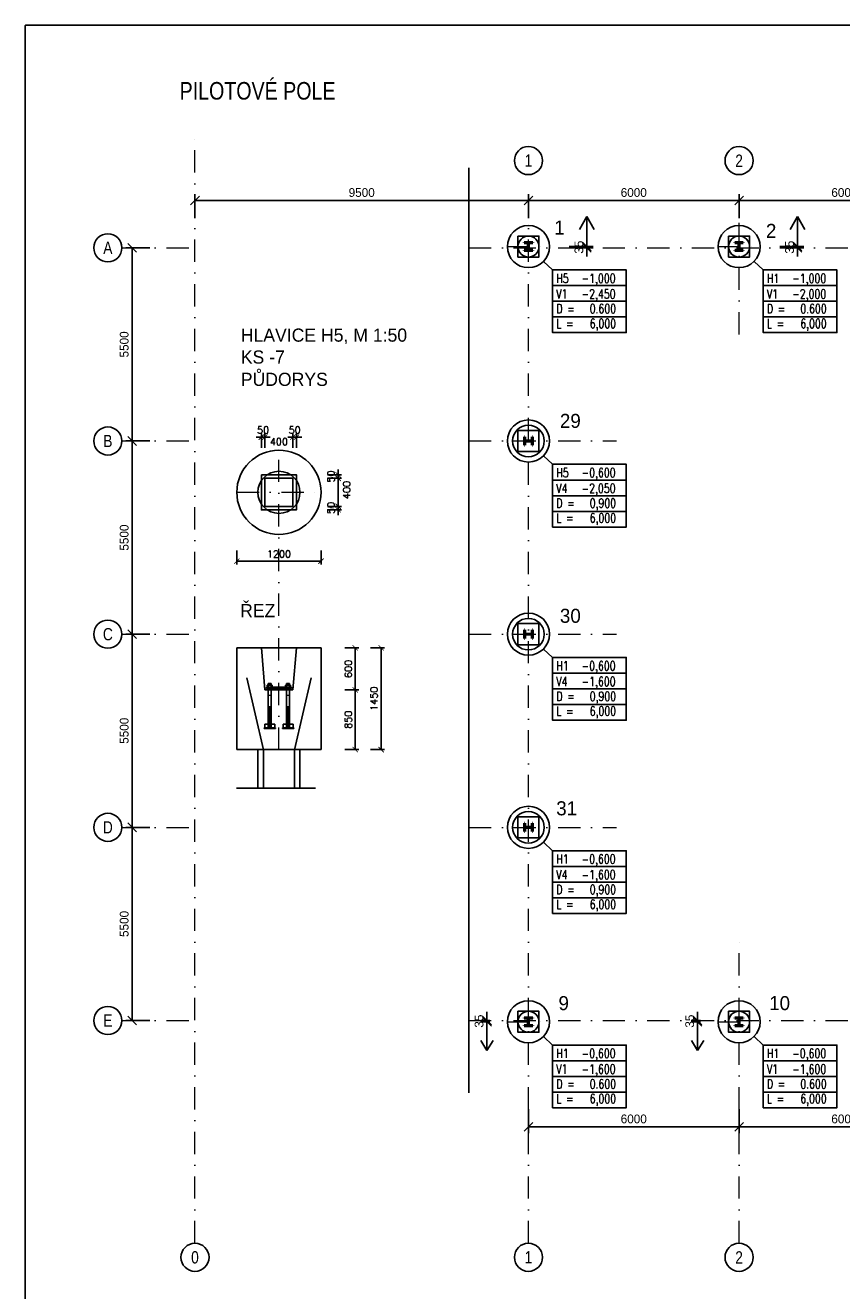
# Model space of a CAD drawing. Header units: millimetres. Extents: x -15255 to 382697, y -199968 to 116742.
# Tile 34 of 40: x 319697 to 342954, y -45090 to -9063. Entities that reach past the tile are written whole.
import ezdxf
from ezdxf.enums import TextEntityAlignment as Align

# ---------------------------------------------------------------- set-up
doc = ezdxf.new("R2010")
doc.units = ezdxf.units.MM
doc.header["$LTSCALE"] = 50
doc.linetypes.add('DASHDOT', pattern=[25.4, 12.7, -6.35, 0, -6.35])
for name, color, linetype in [('CISLA', 2, 'Continuous'), ('KOTY', 4, 'Continuous'), ('PILOTY', 2, 'Continuous'), ('POPIS', 6, 'Continuous')]:
    doc.layers.add(name, color=color, linetype=linetype)
for name, color, linetype, lineweight in [('CKKOTY', 3, 'Continuous', 25), ('CKKOTY_VYS', 3, 'Continuous', 25), ('CKRASTR', 1, 'DASHDOT', 18), ('CKRASTR_POPIS', 3, 'Continuous', 25), ('CSPROFILY_REZY', 4, 'Continuous', 50)]:
    doc.layers.add(name, color=color, linetype=linetype, lineweight=lineweight)
doc.styles.add('Arial', font='ARIAL.TTF', dxfattribs={"width": 0.8})
doc.styles.add('RomanS', font='romans.shx')
doc.dimstyles.new('CADKON', dxfattribs={"dimscale": 100, "dimtxt": 2.5, "dimasz": 2.5, "dimexe": 1.8, "dimexo": 5, "dimgap": 1, "dimtad": 1, "dimdec": 0, "dimrnd": 1, "dimtxsty": 'Standard', "dimblk1": 'OBLIQUE', "dimblk2": 'OBLIQUE', "dimsah": 1, "dimcen": 2.5, "dimclrd": 256, "dimadec": 1, "dimazin": 2, "dimtfac": 1, "dimtdec": 0, "dimtix": 1, "dimtmove": 2, "dimatfit": 3, "dimldrblk": 'OPEN30', "dimfxl": 0, "dimtolj": 1, "dimlwd": -1, "dimarcsym": 0})
doc.dimstyles.new('IN 1_100', dxfattribs={"dimscale": 100, "dimtxt": 2, "dimasz": 1.5, "dimexe": 1, "dimexo": 2, "dimgap": 1, "dimtad": 1, "dimdec": 0, "dimzin": 0, "dimdsep": 46, "dimtxsty": 'RomanS', "dimblk": 'ARCHTICK', "dimcen": 0.09, "dimclrd": 256, "dimclre": 256, "dimclrt": 7, "dimadec": 0, "dimazin": 0, "dimtfac": 1, "dimtdec": 0, "dimtix": 1, "dimtmove": 2, "dimatfit": 3, "dimfxl": 0, "dimtolj": 1, "dimtzin": 0, "dimarcsym": 0})

# ---------------------------------------------------------------- blocks, each defined once
blk = doc.blocks.new('_OBLIQUE')
at = {"color": 0, "linetype": 'ByBlock'}
blk.add_line((-0.5, -0.5), (0.5, 0.5), dxfattribs=at)
blk = doc.blocks.new('*D564')
at = {"layer": 'CKKOTY_VYS', "color": 0, "lineweight": -2}
for p, q in [((338931, -37398), (338669, -37398)), ((338931, -37433), (338669, -37433))]:
    blk.add_line(p, q, dxfattribs=at)
at = {"layer": 'CKKOTY_VYS'}
for p, q in [((338849, -37398), (338849, -37148)), ((338849, -37398), (338849, -37433)), ((338849, -37433), (338849, -37683))]:
    blk.add_line(p, q, dxfattribs=at)
at = {"layer": 'Defpoints', "color": 0}
for p in [(338849, -37433), (339431, -37398), (339431, -37433)]:
    blk.add_point(p, dxfattribs=at)
at = {"layer": 'CKKOTY_VYS', "xscale": 250, "yscale": 250, "zscale": 250}
for p, rotation in [((338849, -37398), 270), ((338849, -37433), 90)]:
    blk.add_blockref('_OBLIQUE', p, dxfattribs=dict(at, rotation=rotation))
at = {"layer": 'CKKOTY_VYS', "color": 0, "insert": (338624, -37415), "char_height": 250, "attachment_point": 5, "rotation": 90}
blk.add_mtext('\\A1;35', dxfattribs=at)
blk = doc.blocks.new('_Open30')
at = {"color": 0, "lineweight": -2}
for p, q in [((-1, 0.27), (0, 0)), ((0, 0), (-1, -0.27)), ((0, 0), (-1, 0))]:
    blk.add_line(p, q, dxfattribs=at)
blk = doc.blocks.new('*D585')
at = {"layer": 'CKKOTY_VYS', "color": 0, "lineweight": -2}
for p, q in [((332931, -37398), (332669, -37398)), ((332931, -37433), (332669, -37433))]:
    blk.add_line(p, q, dxfattribs=at)
at = {"layer": 'CKKOTY_VYS'}
for p, q in [((332849, -37398), (332849, -37148)), ((332849, -37398), (332849, -37433)), ((332849, -37433), (332849, -37683))]:
    blk.add_line(p, q, dxfattribs=at)
at = {"layer": 'Defpoints', "color": 0}
for p in [(332849, -37433), (333431, -37398), (333431, -37433)]:
    blk.add_point(p, dxfattribs=at)
at = {"layer": 'CKKOTY_VYS', "xscale": 250, "yscale": 250, "zscale": 250}
for p, rotation in [((332849, -37398), 270), ((332849, -37433), 90)]:
    blk.add_blockref('_OBLIQUE', p, dxfattribs=dict(at, rotation=rotation))
at = {"layer": 'CKKOTY_VYS', "color": 0, "insert": (332624, -37415), "char_height": 250, "attachment_point": 5, "rotation": 90}
blk.add_mtext('\\A1;35', dxfattribs=at)
blk = doc.blocks.new('*D557')
at = {"layer": 'CKKOTY_VYS'}
for p, q in [((341694, -15363), (341694, -15113)), ((341694, -15398), (341694, -15363)), ((341694, -15398), (341694, -15648))]:
    blk.add_line(p, q, dxfattribs=at)
at = {"layer": 'CKKOTY_VYS', "color": 0, "lineweight": -2}
for p, q in [((341194, -15363), (341874, -15363)), ((341194, -15398), (341874, -15398))]:
    blk.add_line(p, q, dxfattribs=at)
at = {"layer": 'Defpoints', "color": 0}
for p in [(340328, -15363), (340328, -15398), (341694, -15363)]:
    blk.add_point(p, dxfattribs=at)
at = {"layer": 'CKKOTY_VYS', "xscale": 250, "yscale": 250, "zscale": 250}
for p, rotation in [((341694, -15363), 270), ((341694, -15398), 90)]:
    blk.add_blockref('_OBLIQUE', p, dxfattribs=dict(at, rotation=rotation))
at = {"layer": 'CKKOTY_VYS', "color": 0, "insert": (341469, -15380), "char_height": 250, "attachment_point": 5, "rotation": 90}
blk.add_mtext('\\A1;35', dxfattribs=at)
blk = doc.blocks.new('*D584')
at = {"layer": 'CKKOTY_VYS'}
for p, q in [((335694, -15363), (335694, -15113)), ((335694, -15398), (335694, -15363)), ((335694, -15398), (335694, -15648))]:
    blk.add_line(p, q, dxfattribs=at)
at = {"layer": 'CKKOTY_VYS', "color": 0, "lineweight": -2}
for p, q in [((335194, -15363), (335874, -15363)), ((335194, -15398), (335874, -15398))]:
    blk.add_line(p, q, dxfattribs=at)
at = {"layer": 'Defpoints', "color": 0}
for p in [(333732, -15363), (334328, -15398), (335694, -15363)]:
    blk.add_point(p, dxfattribs=at)
at = {"layer": 'CKKOTY_VYS', "xscale": 250, "yscale": 250, "zscale": 250}
for p, rotation in [((335694, -15363), 270), ((335694, -15398), 90)]:
    blk.add_blockref('_OBLIQUE', p, dxfattribs=dict(at, rotation=rotation))
at = {"layer": 'CKKOTY_VYS', "color": 0, "insert": (335469, -15380), "char_height": 250, "attachment_point": 5, "rotation": 90}
blk.add_mtext('\\A1;35', dxfattribs=at)
blk = doc.blocks.new('*D553')
at = {"layer": 'CKKOTY', "color": 0, "lineweight": -2}
for p, q in [((323240, -15398), (322560, -15398)), ((323240, -20898), (322560, -20898))]:
    blk.add_line(p, q, dxfattribs=at)
at = {"layer": 'CKKOTY'}
blk.add_line((322740, -20898), (322740, -15398), dxfattribs=at)
at = {"layer": 'Defpoints', "color": 0}
for p in [(322740, -15398), (324230, -15398), (324230, -20898)]:
    blk.add_point(p, dxfattribs=at)
at = {"layer": 'CKKOTY', "xscale": 250, "yscale": 250, "zscale": 250}
for p, rotation in [((322740, -15398), 90), ((322740, -20898), 270)]:
    blk.add_blockref('_OBLIQUE', p, dxfattribs=dict(at, rotation=rotation))
at = {"layer": 'CKKOTY', "color": 0, "insert": (322515, -18148), "char_height": 250, "attachment_point": 5, "rotation": 90}
blk.add_mtext('\\A1;5500', dxfattribs=at)
blk = doc.blocks.new('_Open90')
at = {"color": 0, "lineweight": -2}
for p, q in [((0, 0), (-1, 0)), ((-0.5, 0.5), (0, 0)), ((0, 0), (-0.5, -0.5))]:
    blk.add_line(p, q, dxfattribs=at)
blk = doc.blocks.new('*D552')
at = {"layer": 'CKKOTY', "color": 0, "lineweight": -2}
for p, q in [((323240, -20898), (322560, -20898)), ((323240, -26398), (322560, -26398))]:
    blk.add_line(p, q, dxfattribs=at)
at = {"layer": 'CKKOTY'}
blk.add_line((322740, -26398), (322740, -20898), dxfattribs=at)
at = {"layer": 'Defpoints', "color": 0}
for p in [(322740, -20898), (324230, -20898), (324230, -26398)]:
    blk.add_point(p, dxfattribs=at)
at = {"layer": 'CKKOTY', "xscale": 250, "yscale": 250, "zscale": 250}
for p, rotation in [((322740, -20898), 90), ((322740, -26398), 270)]:
    blk.add_blockref('_OBLIQUE', p, dxfattribs=dict(at, rotation=rotation))
at = {"layer": 'CKKOTY', "color": 0, "insert": (322515, -23648), "char_height": 250, "attachment_point": 5, "rotation": 90}
blk.add_mtext('\\A1;5500', dxfattribs=at)
blk = doc.blocks.new('*D551')
at = {"layer": 'CKKOTY', "color": 0, "lineweight": -2}
for p, q in [((323240, -26398), (322560, -26398)), ((323240, -31898), (322560, -31898))]:
    blk.add_line(p, q, dxfattribs=at)
at = {"layer": 'CKKOTY'}
blk.add_line((322740, -31898), (322740, -26398), dxfattribs=at)
at = {"layer": 'Defpoints', "color": 0}
for p in [(322740, -26398), (324230, -26398), (324230, -31898)]:
    blk.add_point(p, dxfattribs=at)
at = {"layer": 'CKKOTY', "xscale": 250, "yscale": 250, "zscale": 250}
for p, rotation in [((322740, -26398), 90), ((322740, -31898), 270)]:
    blk.add_blockref('_OBLIQUE', p, dxfattribs=dict(at, rotation=rotation))
at = {"layer": 'CKKOTY', "color": 0, "insert": (322515, -29148), "char_height": 250, "attachment_point": 5, "rotation": 90}
blk.add_mtext('\\A1;5500', dxfattribs=at)
blk = doc.blocks.new('*D550')
at = {"layer": 'CKKOTY', "color": 0, "lineweight": -2}
for p, q in [((323240, -31898), (322560, -31898)), ((323240, -37398), (322560, -37398))]:
    blk.add_line(p, q, dxfattribs=at)
at = {"layer": 'CKKOTY'}
blk.add_line((322740, -37398), (322740, -31898), dxfattribs=at)
at = {"layer": 'Defpoints', "color": 0}
for p in [(322740, -31898), (324230, -31898), (324230, -37398)]:
    blk.add_point(p, dxfattribs=at)
at = {"layer": 'CKKOTY', "xscale": 250, "yscale": 250, "zscale": 250}
for p, rotation in [((322740, -31898), 90), ((322740, -37398), 270)]:
    blk.add_blockref('_OBLIQUE', p, dxfattribs=dict(at, rotation=rotation))
at = {"layer": 'CKKOTY', "color": 0, "insert": (322515, -34648), "char_height": 250, "attachment_point": 5, "rotation": 90}
blk.add_mtext('\\A1;5500', dxfattribs=at)
blk = doc.blocks.new('CK_S_EXT_HEAHEA240')
for p, q in [((-120, 115), (120, 115)), ((-120, 115), (-120, 103)), ((-120, 103), (-24.75, 103)), ((-3.75, -82), (-3.75, 82)), ((3.75, -82), (3.75, 82)), ((120, 103), (24.75, 103)), ((120, 115), (120, 103)), ((-120, -115), (-120, -103)), ((-120, -103), (-24.75, -103)), ((-120, -115), (120, -115)), ((120, -103), (24.75, -103)), ((120, -115), (120, -103))]:
    blk.add_line(p, q)
for centre, start, end in [((-24.75, 82), 0, 90), ((24.75, 82), 90, 180), ((-24.75, -82), 270, 0), ((24.75, -82), 180, 270)]:
    blk.add_arc(centre, 21, start, end)
blk = doc.blocks.new('*D544')
at = {"layer": 'CKKOTY', "color": 0, "lineweight": -2}
for p, q in [((340030, -39926), (340030, -40606)), ((346030, -39926), (346030, -40606))]:
    blk.add_line(p, q, dxfattribs=at)
at = {"layer": 'CKKOTY'}
blk.add_line((340030, -40426), (346030, -40426), dxfattribs=at)
at = {"layer": 'Defpoints', "color": 0}
for p in [(340030, -39236), (346030, -39236), (346030, -40426)]:
    blk.add_point(p, dxfattribs=at)
at = {"layer": 'CKKOTY', "xscale": 250, "yscale": 250, "zscale": 250, "rotation": 180}
blk.add_blockref('_OBLIQUE', (340030, -40426), dxfattribs=at)
at = {"layer": 'CKKOTY', "xscale": 250, "yscale": 250, "zscale": 250}
blk.add_blockref('_OBLIQUE', (346030, -40426), dxfattribs=at)
at = {"layer": 'CKKOTY', "color": 0, "insert": (343030, -40201), "char_height": 250, "attachment_point": 5}
blk.add_mtext('\\A1;6000', dxfattribs=at)
blk = doc.blocks.new('*D543')
at = {"layer": 'CKKOTY', "color": 0, "lineweight": -2}
for p, q in [((334030, -39926), (334030, -40606)), ((340030, -39926), (340030, -40606))]:
    blk.add_line(p, q, dxfattribs=at)
at = {"layer": 'CKKOTY'}
blk.add_line((334030, -40426), (340030, -40426), dxfattribs=at)
at = {"layer": 'Defpoints', "color": 0}
for p in [(334030, -39236), (340030, -39236), (340030, -40426)]:
    blk.add_point(p, dxfattribs=at)
at = {"layer": 'CKKOTY', "xscale": 250, "yscale": 250, "zscale": 250, "rotation": 180}
blk.add_blockref('_OBLIQUE', (334030, -40426), dxfattribs=at)
at = {"layer": 'CKKOTY', "xscale": 250, "yscale": 250, "zscale": 250}
blk.add_blockref('_OBLIQUE', (340030, -40426), dxfattribs=at)
at = {"layer": 'CKKOTY', "color": 0, "insert": (337030, -40201), "char_height": 250, "attachment_point": 5}
blk.add_mtext('\\A1;6000', dxfattribs=at)
blk = doc.blocks.new('*D542')
at = {"layer": 'CKKOTY', "color": 0, "lineweight": -2}
for p, q in [((324530, -14550), (324530, -13870)), ((334030, -14550), (334030, -13870))]:
    blk.add_line(p, q, dxfattribs=at)
at = {"layer": 'CKKOTY'}
blk.add_line((334030, -14050), (324530, -14050), dxfattribs=at)
at = {"layer": 'Defpoints', "color": 0}
for p in [(324530, -14050), (324530, -15148), (334030, -15148)]:
    blk.add_point(p, dxfattribs=at)
at = {"layer": 'CKKOTY', "xscale": 250, "yscale": 250, "zscale": 250, "rotation": 180}
blk.add_blockref('_OBLIQUE', (324530, -14050), dxfattribs=at)
at = {"layer": 'CKKOTY', "xscale": 250, "yscale": 250, "zscale": 250}
blk.add_blockref('_OBLIQUE', (334030, -14050), dxfattribs=at)
at = {"layer": 'CKKOTY', "color": 0, "insert": (329280, -13825), "char_height": 250, "attachment_point": 5}
blk.add_mtext('\\A1;9500', dxfattribs=at)
blk = doc.blocks.new('*D541')
at = {"layer": 'CKKOTY', "color": 0, "lineweight": -2}
for p, q in [((334030, -14550), (334030, -13870)), ((340030, -14550), (340030, -13870))]:
    blk.add_line(p, q, dxfattribs=at)
at = {"layer": 'CKKOTY'}
blk.add_line((340030, -14050), (334030, -14050), dxfattribs=at)
at = {"layer": 'Defpoints', "color": 0}
for p in [(334030, -14050), (334030, -15148), (340030, -15148)]:
    blk.add_point(p, dxfattribs=at)
at = {"layer": 'CKKOTY', "xscale": 250, "yscale": 250, "zscale": 250, "rotation": 180}
blk.add_blockref('_OBLIQUE', (334030, -14050), dxfattribs=at)
at = {"layer": 'CKKOTY', "xscale": 250, "yscale": 250, "zscale": 250}
blk.add_blockref('_OBLIQUE', (340030, -14050), dxfattribs=at)
at = {"layer": 'CKKOTY', "color": 0, "insert": (337030, -13825), "char_height": 250, "attachment_point": 5}
blk.add_mtext('\\A1;6000', dxfattribs=at)
blk = doc.blocks.new('*D540')
at = {"layer": 'CKKOTY', "color": 0, "lineweight": -2}
for p, q in [((340030, -14550), (340030, -13870)), ((346030, -14550), (346030, -13870))]:
    blk.add_line(p, q, dxfattribs=at)
at = {"layer": 'CKKOTY'}
blk.add_line((346030, -14050), (340030, -14050), dxfattribs=at)
at = {"layer": 'Defpoints', "color": 0}
for p in [(340030, -14050), (340030, -15148), (346030, -15148)]:
    blk.add_point(p, dxfattribs=at)
at = {"layer": 'CKKOTY', "xscale": 250, "yscale": 250, "zscale": 250, "rotation": 180}
blk.add_blockref('_OBLIQUE', (340030, -14050), dxfattribs=at)
at = {"layer": 'CKKOTY', "xscale": 250, "yscale": 250, "zscale": 250}
blk.add_blockref('_OBLIQUE', (346030, -14050), dxfattribs=at)
at = {"layer": 'CKKOTY', "color": 0, "insert": (343030, -13825), "char_height": 250, "attachment_point": 5}
blk.add_mtext('\\A1;6000', dxfattribs=at)
blk = doc.blocks.new('_ArchTick')
at = {"color": 0, "linetype": 'ByBlock', "const_width": 0.15}
blk.add_lwpolyline([(-0.5, -0.5), (0.5, 0.5)], dxfattribs=at)
blk = doc.blocks.new('*D627')
at = {"layer": 'Defpoints', "color": 0}
for p in [(328122, -26786), (327322, -27986), (329096, -27986)]:
    blk.add_point(p, dxfattribs=at)
at = {"layer": 'KOTY', "lineweight": -2}
for p, q in [((328796, -26786), (329196, -26786)), ((329096, -26786), (329096, -27986)), ((328796, -27986), (329196, -27986))]:
    blk.add_line(p, q, dxfattribs=at)
at = {"layer": 'KOTY', "lineweight": -2, "xscale": 150, "yscale": 150, "zscale": 150}
for p, rotation in [((329096, -26786), 90), ((329096, -27986), 270)]:
    blk.add_blockref('_ArchTick', p, dxfattribs=dict(at, rotation=rotation))
at = {"layer": 'KOTY', "color": 7, "insert": (328896, -27386), "char_height": 200, "attachment_point": 5, "rotation": 90, "style": 'RomanS'}
blk.add_mtext('\\A1;600', dxfattribs=at)
blk = doc.blocks.new('*D628')
at = {"layer": 'Defpoints', "color": 0}
for p in [(327322, -27986), (328122, -29686), (329096, -29686)]:
    blk.add_point(p, dxfattribs=at)
at = {"layer": 'KOTY', "lineweight": -2}
for p, q in [((328796, -27986), (329196, -27986)), ((329096, -27986), (329096, -29686)), ((328796, -29686), (329196, -29686))]:
    blk.add_line(p, q, dxfattribs=at)
at = {"layer": 'KOTY', "lineweight": -2, "xscale": 150, "yscale": 150, "zscale": 150}
for p, rotation in [((329096, -27986), 90), ((329096, -29686), 270)]:
    blk.add_blockref('_ArchTick', p, dxfattribs=dict(at, rotation=rotation))
at = {"layer": 'KOTY', "color": 7, "insert": (328896, -28836), "char_height": 200, "attachment_point": 5, "rotation": 90, "style": 'RomanS'}
blk.add_mtext('\\A1;850', dxfattribs=at)
blk = doc.blocks.new('*D629')
at = {"layer": 'Defpoints', "color": 0}
for p in [(328122, -26786), (328122, -29686), (329834, -29686)]:
    blk.add_point(p, dxfattribs=at)
at = {"layer": 'KOTY', "lineweight": -2}
for p, q in [((329534, -26786), (329934, -26786)), ((329834, -26786), (329834, -29686)), ((329534, -29686), (329934, -29686))]:
    blk.add_line(p, q, dxfattribs=at)
at = {"layer": 'KOTY', "lineweight": -2, "xscale": 150, "yscale": 150, "zscale": 150}
for p, rotation in [((329834, -26786), 90), ((329834, -29686), 270)]:
    blk.add_blockref('_ArchTick', p, dxfattribs=dict(at, rotation=rotation))
at = {"layer": 'KOTY', "color": 7, "insert": (329634, -28236), "char_height": 200, "attachment_point": 5, "rotation": 90, "style": 'RomanS'}
blk.add_mtext('\\A1;1450', dxfattribs=at)
blk = doc.blocks.new('*D630')
at = {"layer": 'Defpoints', "color": 0}
for p in [(326522, -20788), (326422, -21859), (326522, -21959)]:
    blk.add_point(p, dxfattribs=at)
at = {"layer": 'KOTY', "lineweight": -2}
for p, q in [((326422, -20788), (326272, -20788)), ((326422, -21088), (326422, -20688)), ((326422, -20788), (326522, -20788)), ((326522, -21088), (326522, -20688)), ((326522, -20788), (326672, -20788))]:
    blk.add_line(p, q, dxfattribs=at)
at = {"layer": 'KOTY', "lineweight": -2, "xscale": 150, "yscale": 150, "zscale": 150}
blk.add_blockref('_ArchTick', (326422, -20788), dxfattribs=at)
at = {"layer": 'KOTY', "lineweight": -2, "xscale": 150, "yscale": 150, "zscale": 150, "rotation": 180}
blk.add_blockref('_ArchTick', (326522, -20788), dxfattribs=at)
at = {"layer": 'KOTY', "color": 7, "insert": (326472, -20588), "char_height": 200, "attachment_point": 5, "style": 'RomanS'}
blk.add_mtext('\\A1;50', dxfattribs=at)
blk = doc.blocks.new('*D631')
at = {"layer": 'Defpoints', "color": 0}
for p in [(327322, -20788), (326522, -21959), (327322, -21959)]:
    blk.add_point(p, dxfattribs=at)
at = {"layer": 'KOTY', "lineweight": -2}
for p, q in [((326522, -21088), (326522, -20688)), ((326522, -20788), (326563, -20788)), ((327322, -20788), (327277, -20788)), ((327322, -21088), (327322, -20688))]:
    blk.add_line(p, q, dxfattribs=at)
at = {"layer": 'KOTY', "lineweight": -2, "xscale": 150, "yscale": 150, "zscale": 150, "rotation": 180}
blk.add_blockref('_ArchTick', (326522, -20788), dxfattribs=at)
at = {"layer": 'KOTY', "lineweight": -2, "xscale": 150, "yscale": 150, "zscale": 150}
blk.add_blockref('_ArchTick', (327322, -20788), dxfattribs=at)
at = {"layer": 'KOTY', "color": 7, "insert": (326920, -20920), "char_height": 200, "attachment_point": 5, "style": 'RomanS'}
blk.add_mtext('\\A1;400', dxfattribs=at)
blk = doc.blocks.new('*D632')
at = {"layer": 'Defpoints', "color": 0}
for p in [(327422, -20788), (327322, -21959), (327422, -21859)]:
    blk.add_point(p, dxfattribs=at)
at = {"layer": 'KOTY', "lineweight": -2}
for p, q in [((327322, -20788), (327172, -20788)), ((327322, -21088), (327322, -20688)), ((327322, -20788), (327422, -20788)), ((327422, -21088), (327422, -20688)), ((327422, -20788), (327572, -20788))]:
    blk.add_line(p, q, dxfattribs=at)
at = {"layer": 'KOTY', "lineweight": -2, "xscale": 150, "yscale": 150, "zscale": 150}
blk.add_blockref('_ArchTick', (327322, -20788), dxfattribs=at)
at = {"layer": 'KOTY', "lineweight": -2, "xscale": 150, "yscale": 150, "zscale": 150, "rotation": 180}
blk.add_blockref('_ArchTick', (327422, -20788), dxfattribs=at)
at = {"layer": 'KOTY', "color": 7, "insert": (327372, -20588), "char_height": 200, "attachment_point": 5, "style": 'RomanS'}
blk.add_mtext('\\A1;50', dxfattribs=at)
blk = doc.blocks.new('*D633')
at = {"layer": 'Defpoints', "color": 0}
for p in [(327322, -22759), (327422, -22859), (328609, -22759)]:
    blk.add_point(p, dxfattribs=at)
at = {"layer": 'KOTY', "lineweight": -2}
for p, q in [((328609, -22759), (328609, -22609)), ((328309, -22759), (328709, -22759)), ((328309, -22859), (328709, -22859)), ((328609, -22859), (328609, -22759)), ((328609, -22859), (328609, -23009))]:
    blk.add_line(p, q, dxfattribs=at)
at = {"layer": 'KOTY', "lineweight": -2, "xscale": 150, "yscale": 150, "zscale": 150}
for p, rotation in [((328609, -22759), 270), ((328609, -22859), 90)]:
    blk.add_blockref('_ArchTick', p, dxfattribs=dict(at, rotation=rotation))
at = {"layer": 'KOTY', "color": 7, "insert": (328409, -22809), "char_height": 200, "attachment_point": 5, "rotation": 90, "style": 'RomanS'}
blk.add_mtext('\\A1;50', dxfattribs=at)
blk = doc.blocks.new('*D634')
at = {"layer": 'Defpoints', "color": 0}
for p in [(327322, -21959), (328609, -21959), (327322, -22759)]:
    blk.add_point(p, dxfattribs=at)
at = {"layer": 'KOTY', "lineweight": -2}
for p, q in [((328309, -21959), (328709, -21959)), ((328609, -22759), (328609, -21959)), ((328309, -22759), (328709, -22759))]:
    blk.add_line(p, q, dxfattribs=at)
at = {"layer": 'KOTY', "lineweight": -2, "xscale": 150, "yscale": 150, "zscale": 150}
for p, rotation in [((328609, -21959), 90), ((328609, -22759), 270)]:
    blk.add_blockref('_ArchTick', p, dxfattribs=dict(at, rotation=rotation))
at = {"layer": 'KOTY', "color": 7, "insert": (328855, -22291), "char_height": 200, "attachment_point": 5, "rotation": 90, "style": 'RomanS'}
blk.add_mtext('\\A1;400', dxfattribs=at)
blk = doc.blocks.new('*D635')
at = {"layer": 'Defpoints', "color": 0}
for p in [(327322, -21959), (327422, -21859), (328609, -21859)]:
    blk.add_point(p, dxfattribs=at)
at = {"layer": 'KOTY', "lineweight": -2}
for p, q in [((328309, -21859), (328709, -21859)), ((328309, -21959), (328709, -21959)), ((328609, -21859), (328609, -21709)), ((328609, -21959), (328609, -21859)), ((328609, -21959), (328609, -22109))]:
    blk.add_line(p, q, dxfattribs=at)
at = {"layer": 'KOTY', "lineweight": -2, "xscale": 150, "yscale": 150, "zscale": 150}
for p, rotation in [((328609, -21859), 270), ((328609, -21959), 90)]:
    blk.add_blockref('_ArchTick', p, dxfattribs=dict(at, rotation=rotation))
at = {"layer": 'KOTY', "color": 7, "insert": (328409, -21909), "char_height": 200, "attachment_point": 5, "rotation": 90, "style": 'RomanS'}
blk.add_mtext('\\A1;50', dxfattribs=at)
blk = doc.blocks.new('*D636')
at = {"layer": 'Defpoints', "color": 0}
for p in [(325722, -22359), (328122, -22359), (328122, -24319)]:
    blk.add_point(p, dxfattribs=at)
at = {"layer": 'KOTY', "lineweight": -2}
for p, q in [((325722, -24019), (325722, -24419)), ((328122, -24019), (328122, -24419)), ((325722, -24319), (328122, -24319))]:
    blk.add_line(p, q, dxfattribs=at)
at = {"layer": 'KOTY', "lineweight": -2, "xscale": 150, "yscale": 150, "zscale": 150, "rotation": 180}
blk.add_blockref('_ArchTick', (325722, -24319), dxfattribs=at)
at = {"layer": 'KOTY', "lineweight": -2, "xscale": 150, "yscale": 150, "zscale": 150}
blk.add_blockref('_ArchTick', (328122, -24319), dxfattribs=at)
at = {"layer": 'KOTY', "color": 7, "insert": (326922, -24119), "char_height": 200, "attachment_point": 5, "style": 'RomanS'}
blk.add_mtext('\\A1;1200', dxfattribs=at)

msp = doc.modelspace()

# ---------------------------------------------------------------- linework, layer by layer
for p, q in [((319697, -9072.8), (319697, -64101.3)), ((382687, -9062.8), (319707, -9062.8)), ((334719.3, -16027), (334455.8, -15785.9)), ((340719.3, -16027), (340455.8, -15785.9)), ((334719.3, -21562), (334455.8, -21320.9)), ((334719.3, -27062), (334455.8, -26820.9)), ((334719.3, -32562), (334455.8, -32320.9)), ((334719.3, -38097), (334455.8, -37855.9)), ((340719.3, -38097), (340455.8, -37855.9))]:
    msp.add_line(p, q)
at = {"linetype": 'Continuous'}
for points in [[(334719.3, -16027), (334719.3, -16473.6), (336815.3, -16473.6), (336815.3, -16027)], [(340719.3, -16027), (340719.3, -16473.6), (342815.3, -16473.6), (342815.3, -16027)], [(334719.3, -16473.6), (334719.3, -16920.2), (336815.3, -16920.2), (336815.3, -16473.6)], [(340719.3, -16473.6), (340719.3, -16920.2), (342815.3, -16920.2), (342815.3, -16473.6)], [(334719.3, -16920.2), (334719.3, -17366.9), (336815.3, -17366.9), (336815.3, -16920.2)], [(340719.3, -16920.2), (340719.3, -17366.9), (342815.3, -17366.9), (342815.3, -16920.2)], [(334719.3, -17366.9), (334719.3, -17813.5), (336815.3, -17813.5), (336815.3, -17366.9)], [(340719.3, -17366.9), (340719.3, -17813.5), (342815.3, -17813.5), (342815.3, -17366.9)], [(334719.3, -21562), (334719.3, -22008.6), (336815.3, -22008.6), (336815.3, -21562)], [(334719.3, -22008.6), (334719.3, -22455.2), (336815.3, -22455.2), (336815.3, -22008.6)], [(334719.3, -22455.2), (334719.3, -22901.9), (336815.3, -22901.9), (336815.3, -22455.2)], [(334719.3, -22901.9), (334719.3, -23348.5), (336815.3, -23348.5), (336815.3, -22901.9)], [(334719.3, -27062), (334719.3, -27508.6), (336815.3, -27508.6), (336815.3, -27062)], [(334719.3, -27508.6), (334719.3, -27955.2), (336815.3, -27955.2), (336815.3, -27508.6)], [(334719.3, -27955.2), (334719.3, -28401.9), (336815.3, -28401.9), (336815.3, -27955.2)], [(334719.3, -28401.9), (334719.3, -28848.5), (336815.3, -28848.5), (336815.3, -28401.9)], [(334719.3, -32562), (334719.3, -33008.6), (336815.3, -33008.6), (336815.3, -32562)], [(334719.3, -33008.6), (334719.3, -33455.2), (336815.3, -33455.2), (336815.3, -33008.6)], [(334719.3, -33455.2), (334719.3, -33901.9), (336815.3, -33901.9), (336815.3, -33455.2)], [(334719.3, -33901.9), (334719.3, -34348.5), (336815.3, -34348.5), (336815.3, -33901.9)], [(334719.3, -38097), (334719.3, -38543.6), (336815.3, -38543.6), (336815.3, -38097)], [(340719.3, -38097), (340719.3, -38543.6), (342815.3, -38543.6), (342815.3, -38097)], [(334719.3, -38543.6), (334719.3, -38990.2), (336815.3, -38990.2), (336815.3, -38543.6)], [(340719.3, -38543.6), (340719.3, -38990.2), (342815.3, -38990.2), (342815.3, -38543.6)], [(334719.3, -38990.2), (334719.3, -39436.9), (336815.3, -39436.9), (336815.3, -38990.2)], [(340719.3, -38990.2), (340719.3, -39436.9), (342815.3, -39436.9), (342815.3, -38990.2)], [(334719.3, -39436.9), (334719.3, -39883.5), (336815.3, -39883.5), (336815.3, -39436.9)], [(340719.3, -39436.9), (340719.3, -39883.5), (342815.3, -39883.5), (342815.3, -39436.9)]]:
    msp.add_lwpolyline(points, close=True, dxfattribs=at)
msp.add_arc((319707, -9072.8), 10, 90, 180)
at = {"layer": 'CKKOTY'}
msp.add_line((332335, -13120.6), (332335, -39456.2), dxfattribs=at)
at = {"layer": 'CKKOTY_VYS'}
for p, q in [((335693.7, -14509.4), (335484.6, -14876.8)), ((335693.7, -14509.4), (335902.8, -14876.8)), ((335693.7, -15112.9), (335693.7, -14509.4)), ((341693.7, -14509.4), (341484.6, -14876.8)), ((341693.7, -15112.9), (341693.7, -14509.4)), ((341693.7, -14509.4), (341902.8, -14876.8)), ((332848.6, -37682.9), (332848.6, -38251.6)), ((338848.6, -37682.9), (338848.6, -38251.6)), ((332848.6, -38251.6), (332675, -37962.6)), ((332848.6, -38251.6), (333022.1, -37962.6)), ((338848.6, -38251.6), (338675, -37962.6)), ((338848.6, -38251.6), (339022.1, -37962.6))]:
    msp.add_line(p, q, dxfattribs=at)
at = {"layer": 'CKRASTR'}
for p, q in [((324530.4, -43739.4), (324530.4, -12043.6)), ((334030.4, -43739.4), (334030.4, -14397.9)), ((340030.4, -17862.9), (340030.4, -14362.9)), ((322448.7, -15397.9), (324530.4, -15397.9)), ((332335, -15397.9), (377030.4, -15397.9)), ((333430.4, -15362.9), (334630.4, -15362.9)), ((339430.4, -15362.9), (340630.4, -15362.9)), ((322448.7, -20897.9), (324530.4, -20897.9)), ((326922.2, -29685.6), (326922.2, -21159)), ((332335, -20897.9), (336537.4, -20897.9)), ((325722.2, -22359), (328122.2, -22359)), ((322448.7, -26397.9), (324530.4, -26397.9)), ((332335, -26397.9), (336537.4, -26397.9)), ((326662.2, -29085.6), (326662.2, -27805.6)), ((327182.2, -29085.6), (327182.2, -27805.6)), ((322448.7, -31897.9), (324530.4, -31897.9)), ((332335, -31897.9), (336537.4, -31897.9)), ((340030.4, -43739.4), (340030.4, -34897.9)), ((322448.7, -37397.9), (324530.4, -37397.9)), ((332335, -37397.9), (377030.4, -37397.9)), ((333430.4, -37432.9), (334630.4, -37432.9)), ((339430.4, -37432.9), (340630.4, -37432.9))]:
    msp.add_line(p, q, dxfattribs=at)
at = {"layer": 'CKRASTR_POPIS'}
for centre in [(334030.4, -12914.8), (340030.4, -12914.8), (322048.7, -15397.9), (322048.7, -20897.9), (322048.7, -26397.9), (322048.7, -31897.9), (322048.7, -37397.9), (324530.4, -44139.4), (334030.4, -44139.4), (340030.4, -44139.4)]:
    msp.add_circle(centre, 400, dxfattribs=at)
at = {"layer": 'KOTY'}
msp.add_line((325711, -30786), (327959.4, -30786), dxfattribs=at)
for points in [[(326466.3, -29688.1), (326498.3, -29684.4), (325987.9, -27645.2), (326019, -27637.9)], [(327346.1, -29684.4), (327378.1, -29688.1), (327825.4, -27637.9), (327856.6, -27645.2)], [(326466.2, -30786), (326498.2, -30786), (326466.3, -29688.1), (326498.3, -29684.4)], [(327345.6, -30786), (327377.6, -30786), (327346.1, -29684.4), (327378.1, -29688.1)]]:
    msp.add_trace(points, dxfattribs=at)
at = {"layer": 'PILOTY'}
for p, q in [((328122.2, -26785.6), (325722.2, -26785.6)), ((325722.2, -26785.6), (325722.2, -29685.6)), ((326422.2, -26785.6), (326522.2, -27985.6)), ((327322.2, -27985.6), (327422.2, -26785.6)), ((328122.2, -26785.6), (328122.2, -29685.6)), ((326522.2, -27985.6), (327322.2, -27985.6)), ((326563.6, -27905.6), (327280.9, -27905.6)), ((326563.6, -27905.6), (326563.6, -27945.6)), ((326563.6, -27945.6), (327280.9, -27945.6)), ((326590.2, -27845.6), (326734.2, -27845.6)), ((326590.2, -27905.6), (326590.2, -27845.6)), ((326620.2, -29061.6), (326620.2, -27805.6)), ((326620.2, -27805.6), (326704.2, -27805.6)), ((326704.2, -29061.6), (326704.2, -27805.6)), ((326734.2, -27905.6), (326734.2, -27845.6)), ((327110.2, -27905.6), (327110.2, -27845.6)), ((327254.2, -27845.6), (327110.2, -27845.6)), ((327224.2, -27805.6), (327140.2, -27805.6)), ((327140.2, -29061.6), (327140.2, -27805.6)), ((327224.2, -29061.6), (327224.2, -27805.6)), ((327254.2, -27905.6), (327254.2, -27845.6)), ((327280.9, -27905.6), (327280.9, -27945.6)), ((326500.2, -29085.6), (326500.2, -29061.6)), ((326500.2, -29061.6), (326824.2, -29061.6)), ((326500.2, -29085.6), (326824.2, -29085.6)), ((326520.2, -28961.6), (326804.2, -28961.6)), ((326520.2, -29061.6), (326520.2, -28961.6)), ((326804.2, -29061.6), (326804.2, -28961.6)), ((326824.2, -29085.6), (326824.2, -29061.6)), ((327344.2, -29061.6), (327020.2, -29061.6)), ((327020.2, -29085.6), (327020.2, -29061.6)), ((327344.2, -29085.6), (327020.2, -29085.6)), ((327040.2, -29061.6), (327040.2, -28961.6)), ((327324.2, -28961.6), (327040.2, -28961.6)), ((327324.2, -29061.6), (327324.2, -28961.6)), ((327344.2, -29085.6), (327344.2, -29061.6)), ((328122.2, -29685.6), (325722.2, -29685.6)), ((326322.2, -29685.6), (326322.2, -30786)), ((327521.6, -29685.6), (327521.6, -30786))]:
    msp.add_line(p, q, dxfattribs=at)
for points in [[(333730.4, -15062.9), (334330.4, -15062.9), (334330.4, -15662.9), (333730.4, -15662.9)], [(339730.4, -15062.9), (340330.4, -15062.9), (340330.4, -15662.9), (339730.4, -15662.9)], [(333730.4, -20597.9), (334330.4, -20597.9), (334330.4, -21197.9), (333730.4, -21197.9)], [(326422.2, -21859), (327422.2, -21859), (327422.2, -22859), (326422.2, -22859)], [(326522.2, -21959), (327322.2, -21959), (327322.2, -22759), (326522.2, -22759)], [(333730.4, -26097.9), (334330.4, -26097.9), (334330.4, -26697.9), (333730.4, -26697.9)], [(333730.4, -31597.9), (334330.4, -31597.9), (334330.4, -32197.9), (333730.4, -32197.9)], [(333730.4, -37132.9), (334330.4, -37132.9), (334330.4, -37732.9), (333730.4, -37732.9)], [(339730.4, -37132.9), (340330.4, -37132.9), (340330.4, -37732.9), (339730.4, -37732.9)]]:
    msp.add_lwpolyline(points, close=True, dxfattribs=at)
for centre, radius in [((334030.4, -15362.9), 600), ((340030.4, -15362.9), 600), ((334030.4, -15362.9), 300), ((340030.4, -15362.9), 300), ((334030.4, -20897.9), 600), ((334030.4, -20897.9), 450), ((326922.2, -22359), 1200), ((326922.2, -22359), 600), ((334030.4, -26397.9), 600), ((334030.4, -26397.9), 450), ((334030.4, -31897.9), 600), ((334030.4, -31897.9), 450), ((334030.4, -37432.9), 600), ((340030.4, -37432.9), 600), ((334030.4, -37432.9), 300), ((340030.4, -37432.9), 300)]:
    msp.add_circle(centre, radius, dxfattribs=at)
at = {"layer": 'POPIS'}
for p, q in [((326482.3, -29686.2), (326003.5, -27641.6)), ((327362.1, -29686.2), (327841, -27641.6)), ((326482.2, -29685.6), (326482.2, -30786)), ((327361.6, -29685.6), (327361.6, -30786))]:
    msp.add_line(p, q, dxfattribs=at)

# ---------------------------------------------------------------- block references
at = {"layer": 'CSPROFILY_REZY'}
for p, rotation in [((334030.4, -15362.9), 180), ((340030.4, -15362.9), 180), ((334030.4, -20897.9), 270), ((334030.4, -26397.9), 270), ((334030.4, -31897.9), 270), ((334030.4, -37432.9), 180), ((340030.4, -37432.9), 180)]:
    msp.add_blockref('CK_S_EXT_HEAHEA240', p, dxfattribs=dict(at, rotation=rotation))

# ---------------------------------------------------------------- texts
at = {"linetype": 'Continuous', "style": 'RomanS', "width": 0.75}
for s, p in [('H5', (334824.4, -16394.8)), ('-1,000', (335542.7, -16394.8)), ('H1', (340824.4, -16394.8)), ('-1,000', (341542.7, -16394.8)), ('V1', (334824.4, -16841.4)), ('-2,450', (335542.7, -16841.4)), ('V1', (340824.4, -16841.4)), ('-2,000', (341542.7, -16841.4)), ('D =', (334824.4, -17262.2)), ('0.600', (335774.5, -17262.2)), ('D =', (340824.4, -17262.2)), ('0.600', (341774.5, -17262.2)), ('L =', (334824.4, -17682.9)), ('6,000', (335774.5, -17682.9)), ('L =', (340824.4, -17682.9)), ('6,000', (341774.5, -17682.9)), ('H5', (334824.4, -21929.8)), ('-0,600', (335542.7, -21929.8)), ('V4', (334824.4, -22376.4)), ('-2,050', (335542.7, -22376.4)), ('D =', (334824.4, -22797.2)), ('0,900', (335774.5, -22797.2)), ('L =', (334824.4, -23217.9)), ('6,000', (335774.5, -23217.9)), ('H1', (334824.4, -27429.8)), ('-0,600', (335542.7, -27429.8)), ('V4', (334824.4, -27876.4)), ('-1,600', (335542.7, -27876.4)), ('D =', (334824.4, -28297.2)), ('0,900', (335774.5, -28297.2)), ('L =', (334824.4, -28717.9)), ('6,000', (335774.5, -28717.9)), ('H1', (334824.4, -32929.8)), ('-0,600', (335542.7, -32929.8)), ('V4', (334824.4, -33376.4)), ('-1,600', (335542.7, -33376.4)), ('D =', (334824.4, -33797.2)), ('0,900', (335774.5, -33797.2)), ('L =', (334824.4, -34217.9)), ('6,000', (335774.5, -34217.9)), ('H1', (334824.4, -38464.8)), ('-0,600', (335542.7, -38464.8)), ('H1', (340824.4, -38464.8)), ('-0,600', (341542.7, -38464.8)), ('V1', (334824.4, -38911.4)), ('-1,600', (335542.7, -38911.4)), ('V1', (340824.4, -38911.4)), ('-1,600', (341542.7, -38911.4)), ('D =', (334824.4, -39332.2)), ('0.600', (335774.5, -39332.2)), ('D =', (340824.4, -39332.2)), ('0.600', (341774.5, -39332.2)), ('L =', (334824.4, -39752.9)), ('6,000', (335774.5, -39752.9)), ('L =', (340824.4, -39752.9)), ('6,000', (341774.5, -39752.9))]:
    msp.add_text(s, height=259.88, dxfattribs=at).set_placement(p)
at = {"layer": 'CISLA'}
for s, p in [('1', (334761.9, -15020.4)), ('2', (340794.9, -15116.1)), ('29', (334926, -20525.2)), ('30', (334926, -26075.3)), ('31', (334821.9, -31556)), ('9', (334886, -37102.2)), ('10', (340887.3, -37102.2))]:
    msp.add_text(s, height=400, dxfattribs=at).set_placement(p)
at = {"layer": 'CKRASTR_POPIS', "style": 'Arial', "width": 0.8}
for s, height, p in [('PILOTOVÉ POLE', 500, (326313.4, -10866.1)), ('1', 350, (334030.4, -12914.8)), ('2', 350, (340030.4, -12914.8)), ('A', 350, (322048.7, -15397.9)), ('B', 350, (322048.7, -20897.9)), ('C', 350, (322048.7, -26397.9)), ('D', 350, (322048.7, -31897.9)), ('E', 350, (322048.7, -37397.9)), ('0', 350, (324530.4, -44139.4)), ('1', 350, (334030.4, -44139.4)), ('2', 350, (340030.4, -44139.4))]:
    msp.add_text(s, height=height, dxfattribs=at).set_placement(p, align=Align.MIDDLE)
at = {"layer": 'POPIS'}
for s, p in [('HLAVICE H5, M 1:50', (325835.5, -18070.5)), ('KS -7', (325835.5, -18695.5)), ('PŮDORYS', (325835.5, -19329.5)), ('ŘEZ', (325817.1, -25914.7))]:
    msp.add_text(s, height=375, dxfattribs=at).set_placement(p)

# ---------------------------------------------------------------- dimensions: what is measured, and where the dimension line sits
at = {"layer": 'CKKOTY'}
for base, p1, p2, picture, middle in [((324530.4, -14050.4), (334030.4, -15147.9), (324530.4, -15147.9), '*D542', (329280.4, -13825.4)), ((334030.4, -14050.4), (340030.4, -15147.9), (334030.4, -15147.9), '*D541', (337030.4, -13825.4)), ((340030.4, -14050.4), (346030.4, -15147.9), (340030.4, -15147.9), '*D540', (343030.4, -13825.4)), ((340030.4, -40425.9), (334030.4, -39236), (340030.4, -39236), '*D543', (337030.4, -40200.9)), ((346030.4, -40425.9), (340030.4, -39236), (346030.4, -39236), '*D544', (343030.4, -40200.9))]:
    dim = msp.add_linear_dim(base=base, p1=p1, p2=p2, dimstyle='CADKON', override={"dimtmove": 2}, dxfattribs=at)
    dim.commit()
    dim.dimension.update_dxf_attribs({"geometry": picture, "text_midpoint": middle})
for base, p1, p2, picture, middle in [((322740, -15397.9), (324230.4, -20897.9), (324230.4, -15397.9), '*D553', (322515, -18147.9)), ((322740, -20897.9), (324230.4, -26397.9), (324230.4, -20897.9), '*D552', (322515, -23647.9)), ((322740, -26397.9), (324230.4, -31897.9), (324230.4, -26397.9), '*D551', (322515, -29147.9)), ((322740, -31897.9), (324230.4, -37397.9), (324230.4, -31897.9), '*D550', (322515, -34647.9))]:
    dim = msp.add_linear_dim(base=base, p1=p1, p2=p2, angle=90, dimstyle='CADKON', override={"dimtmove": 2, "dimldrblk": 'Open90'}, dxfattribs=at)
    dim.commit()
    dim.dimension.update_dxf_attribs({"geometry": picture, "text_midpoint": middle})
at = {"layer": 'CKKOTY_VYS'}
for base, p1, p2, picture, middle in [((335693.7, -15362.9), (334328.3, -15397.9), (333732.4, -15362.9), '*D584', (335468.7, -15380.4)), ((341693.7, -15362.9), (340328.3, -15397.9), (340328.3, -15362.9), '*D557', (341468.7, -15380.4)), ((332848.6, -37432.9), (333431.4, -37397.9), (333431.4, -37432.9), '*D585', (332623.6, -37415.4)), ((338848.6, -37432.9), (339431.4, -37397.9), (339431.4, -37432.9), '*D564', (338623.6, -37415.4))]:
    dim = msp.add_linear_dim(base=base, p1=p1, p2=p2, angle=90, dimstyle='CADKON', dxfattribs=at)
    dim.commit()
    dim.dimension.update_dxf_attribs({"geometry": picture, "text_midpoint": middle})
at = {"layer": 'KOTY'}
for base, p1, p2, picture, middle in [((326522.2, -20787.7), (326422.2, -21859), (326522.2, -21959), '*D630', (326472.2, -20587.7)), ((327422.2, -20787.7), (327322.2, -21959), (327422.2, -21859), '*D632', (327372.2, -20587.7)), ((328122.2, -24319.1), (325722.2, -22359), (328122.2, -22359), '*D636', (326922.2, -24119.1))]:
    dim = msp.add_linear_dim(base=base, p1=p1, p2=p2, dimstyle='IN 1_100', override={"dimlfac": 0.5}, dxfattribs=at)
    dim.commit()
    dim.dimension.update_dxf_attribs({"geometry": picture, "text_midpoint": middle})
dim = msp.add_linear_dim(base=(327322.2, -20787.7), p1=(326522.2, -21959), p2=(327322.2, -21959), dimstyle='IN 1_100', override={"dimlfac": 0.5}, dxfattribs=at)
dim.commit()
dim.dimension.update_dxf_attribs({"geometry": '*D631', "text_midpoint": (326920.2, -20919.5), "dimtype": 160})
for base, p1, p2, picture, middle in [((328608.6, -21859), (327322.2, -21959), (327422.2, -21859), '*D635', (328408.6, -21909)), ((328608.6, -22759), (327422.2, -22859), (327322.2, -22759), '*D633', (328408.6, -22809)), ((329096.1, -27985.6), (328122.2, -26785.6), (327322.2, -27985.6), '*D627', (328896.1, -27385.6)), ((329834.5, -29685.6), (328122.2, -26785.6), (328122.2, -29685.6), '*D629', (329634.5, -28235.6)), ((329096.1, -29685.6), (327322.2, -27985.6), (328122.2, -29685.6), '*D628', (328896.1, -28835.6))]:
    dim = msp.add_linear_dim(base=base, p1=p1, p2=p2, angle=90, dimstyle='IN 1_100', override={"dimlfac": 0.5}, dxfattribs=at)
    dim.commit()
    dim.dimension.update_dxf_attribs({"geometry": picture, "text_midpoint": middle})
dim = msp.add_linear_dim(base=(328608.6, -21959), p1=(327322.2, -22759), p2=(327322.2, -21959), angle=90, dimstyle='IN 1_100', override={"dimlfac": 0.5}, dxfattribs=at)
dim.commit()
dim.dimension.update_dxf_attribs({"geometry": '*D634', "text_midpoint": (328854.8, -22290.6), "dimtype": 160})

doc.saveas('drawing.dxf')
